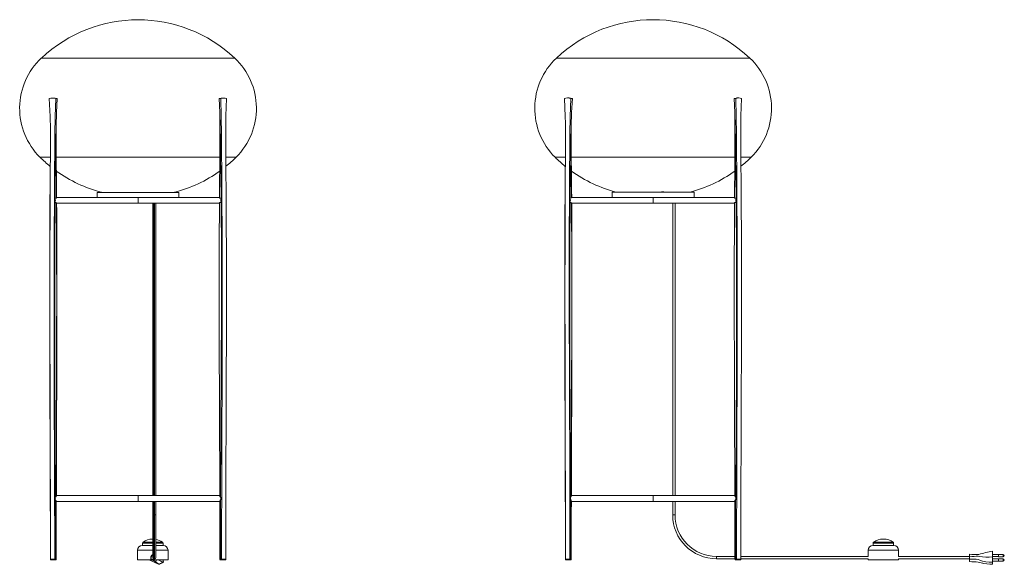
# Model space of a CAD drawing. Header units: millimetres. Extents: x -812 to 874, y -1545 to 378.
# Tile 1 of 2: x -810 to 874, y -1545 to -614. Entities that reach past the tile are written whole.
import ezdxf

# ---------------------------------------------------------------- set-up
doc = ezdxf.new("R2010")
doc.units = ezdxf.units.MM

msp = doc.modelspace()

# ---------------------------------------------------------------- linework, layer by layer
at = {"color": 8, "linetype": 'Continuous', "lineweight": 15}
for p, q in [((-773.2, -679.6), (-442.2, -679.6)), ((107.9, -679.6), (438.9, -679.6)), ((-775.5, -849), (-758, -849)), ((-747.8, -849), (-467.8, -849)), ((-457.4, -849), (-440, -849)), ((105.6, -849), (123.2, -849)), ((133.4, -849), (413.4, -849)), ((423.7, -849), (441.2, -849)), ((291.3, -908), (291.3, -907.8)), ((309, -917.8), (302.4, -917.8)), ((-580.5, -927.8), (-580.5, -1427.8)), ((-579.5, -927.8), (-579.5, -1427.8)), ((-582.6, -1509.2), (-600, -1509.2)), ((-599.2, -1507.6), (-582.6, -1507.6)), ((-577.5, -1507.6), (-565.9, -1507.6)), ((-565, -1509.2), (-577.5, -1509.2)), ((684.9, -1509.2), (649.9, -1509.2)), ((650.7, -1507.6), (684.1, -1507.6)), ((-582.5, -1521.3), (-608.5, -1521.3)), ((-585.6, -1531.6), (-584.7, -1532)), ((-583, -1528.9), (-583, -1528.9)), ((-556.5, -1521.3), (-577.5, -1521.3)), ((693.4, -1521.2), (641.4, -1521.2)), ((693.2, -1531.7), (693.3, -1531.7)), ((854.1, -1523), (854.1, -1522.9)), ((872.3, -1532.3), (872.3, -1528.4)), ((-585.4, -1537.1), (-585.2, -1537.1)), ((872.3, -1539.8), (872.3, -1535.9))]:
    msp.add_line(p, q, dxfattribs=at)
at = {"color": 7, "linetype": 'Continuous', "lineweight": 15}
for p, q in [((-751.4, -747.8), (-754.1, -747.8)), ((-748.5, -748.7), (-745.9, -748.7)), ((-469.2, -748.7), (-466.2, -748.7)), ((-461.2, -747.8), (-464.2, -747.8)), ((-457.6, -778.2), (-456.3, -748.7)), ((129.8, -747.7), (127.1, -747.7)), ((132.6, -748.7), (135.3, -748.7)), ((412, -748.7), (414.9, -748.7)), ((419.9, -747.7), (416.9, -747.7)), ((423.5, -778.2), (424.9, -748.7)), ((-677.7, -909.1), (-677.7, -917.8)), ((-677.7, -909.1), (-537.7, -909.1)), ((-537.7, -917.8), (-537.7, -909.1)), ((203.4, -909), (203.4, -917.7)), ((203.4, -909), (343.4, -909)), ((287.6, -908), (291.3, -908)), ((291.3, -908), (291.2, -907.5)), ((343.4, -917.7), (343.4, -909)), ((-747.3, -917.8), (-468.4, -917.8)), ((-607.7, -917.8), (-607.7, -927.8)), ((133.8, -917.7), (412.7, -917.7)), ((273.4, -927.7), (273.4, -917.7)), ((415.6, -926.4), (416, -1013)), ((-749.7, -926.6), (-750.1, -997.9)), ((-747.3, -927.8), (-468.5, -927.8)), ((-582.5, -927.8), (-582.5, -1427.8)), ((-577.5, -1427.8), (-577.5, -927.8)), ((-465.6, -926.5), (-465.1, -1013)), ((131.4, -926.5), (131, -997.8)), ((133.9, -927.7), (412.7, -927.7)), ((306.9, -927.7), (306.9, -1427.7)), ((310.9, -927.7), (310.9, -1427.7)), ((-749.5, -1434.8), (-749.5, -1430.6)), ((-467.9, -1427.8), (-747.6, -1427.8)), ((-607.7, -1437.8), (-607.7, -1427.8)), ((-465.9, -1430.6), (-465.9, -1434.8)), ((131.6, -1434.8), (131.6, -1430.6)), ((413.2, -1427.7), (133.5, -1427.7)), ((273.4, -1427.7), (273.4, -1437.7)), ((415.2, -1430.6), (415.2, -1434.8)), ((-747.7, -1437.8), (-467.9, -1437.8)), ((-582.5, -1437.8), (-582.5, -1533.8)), ((-580.5, -1437.8), (-580.5, -1535.8)), ((-579.5, -1437.8), (-579.5, -1535.8)), ((-577.5, -1533.8), (-577.5, -1437.8)), ((133.5, -1437.7), (413.2, -1437.7)), ((306.9, -1437.7), (306.9, -1460.8)), ((310.9, -1437.7), (310.9, -1460.8)), ((-582.5, -1460.8), (-577.5, -1460.8)), ((306.9, -1460.8), (310.9, -1460.8)), ((-600.5, -1513.3), (-582.5, -1513.3)), ((-600, -1509.2), (-600, -1513.3)), ((-582.5, -1502.3), (-583.1, -1502.3)), ((-577.5, -1513.3), (-564.5, -1513.3)), ((-565, -1513.3), (-565, -1509.2)), ((649.4, -1513.2), (685.4, -1513.2)), ((649.9, -1509.2), (649.9, -1513.2)), ((667.9, -1502.2), (666.9, -1502.2)), ((684.9, -1513.2), (684.9, -1509.2)), ((-608.5, -1521.3), (-608.5, -1537.8)), ((-585.6, -1537.8), (-585.6, -1531.8)), ((-585.6, -1537.8), (-585.6, -1531.8)), ((-585.6, -1531.8), (-585.4, -1531.8)), ((-585.6, -1532.1), (-584.9, -1532.4)), ((-585.4, -1531.8), (-585.4, -1537.1)), ((-585.4, -1537.1), (-585.4, -1531.8)), ((-584.8, -1532.3), (-584.8, -1532.3)), ((-584.7, -1532), (-584.6, -1532)), ((-556.5, -1537.8), (-556.5, -1521.3)), ((381.9, -1535.8), (381.9, -1531.8)), ((381.9, -1531.8), (413.4, -1531.8)), ((423.4, -1531.8), (641.6, -1531.8)), ((641.4, -1521.2), (641.4, -1528.8)), ((641.6, -1531.7), (641.6, -1531.8)), ((693.2, -1531.8), (693.2, -1531.7)), ((693.2, -1531.8), (814.7, -1531.8)), ((693.3, -1531.7), (693.3, -1531.8)), ((693.4, -1528.8), (693.4, -1521.2)), ((814.7, -1540.6), (814.7, -1528.2)), ((814.8, -1528.1), (814.8, -1528.1)), ((814.8, -1532.3), (814.8, -1532.3)), ((854.1, -1522.9), (854.1, -1522.9)), ((854.2, -1523.1), (854.2, -1545.1)), ((864.2, -1528.4), (854.2, -1528.4)), ((854.2, -1532.2), (864.2, -1532.2)), ((872.3, -1528.4), (864.2, -1528.4)), ((864.2, -1532.3), (864.2, -1528.4)), ((864.2, -1532.3), (872.3, -1532.3)), ((874.2, -1530.3), (874.2, -1530.4)), ((-756.7, -1537.8), (-756.7, -1537.8)), ((-750.5, -1537.8), (-756.7, -1537.8)), ((-748.8, -1537.8), (-750.5, -1537.8)), ((-608.5, -1537.8), (-556.5, -1537.8)), ((-588.7, -1537.8), (-572.5, -1545.2)), ((-585.6, -1537.1), (-579.7, -1537.1)), ((-580.5, -1535.8), (-579.5, -1535.8)), ((-579.7, -1535.8), (-579.7, -1537.8)), ((-577.6, -1540.8), (-577.6, -1540.8)), ((-572.5, -1545.2), (-572.5, -1545.2)), ((-571.9, -1545.3), (-571.8, -1545.3)), ((-466.7, -1537.8), (-466.7, -1537.8)), ((-466.5, -1537.8), (-458.7, -1537.8)), ((-458.7, -1537.8), (-458.7, -1537.8)), ((130.6, -1537.7), (124.4, -1537.7)), ((132.3, -1537.7), (130.6, -1537.7)), ((381.9, -1535.8), (413.4, -1535.8)), ((414.4, -1537.7), (414.4, -1537.7)), ((414.6, -1537.7), (422.4, -1537.7)), ((422.4, -1537.7), (422.4, -1537.7)), ((423.4, -1535.8), (641.6, -1535.8)), ((641.6, -1535.8), (641.6, -1537.7)), ((641.6, -1537.7), (693.3, -1537.7)), ((693.2, -1535.8), (814.7, -1535.8)), ((693.2, -1537.7), (693.2, -1535.8)), ((693.3, -1535.8), (693.3, -1537.7)), ((814.8, -1536.6), (814.8, -1536.6)), ((814.8, -1540.7), (814.8, -1540.7)), ((864.2, -1535.9), (854.2, -1535.9)), ((854.2, -1539.8), (864.2, -1539.8)), ((872.3, -1535.9), (864.2, -1535.9)), ((864.2, -1535.9), (864.2, -1539.8)), ((864.2, -1539.8), (872.3, -1539.8)), ((874.2, -1537.8), (874.2, -1537.9))]:
    msp.add_line(p, q, dxfattribs=at)
at = {"color": 7, "linetype": 'Continuous', "lineweight": 15, "flags": 128}
for points in [[(-759.6, -748.7), (-758.1, -779.6), (-758, -783.5)], [(-745.9, -748.7), (-749.3, -747.9), (-751.4, -747.9)], [(-750, -1536.7), (-750.4, -1389.6), (-751, -1242.5), (-751.2, -1095.4), (-751.1, -998.3), (-750.7, -901.2), (-750.5, -870.7), (-750.2, -840.2), (-749.9, -809.7), (-749.4, -779.2), (-748.5, -748.7)], [(-745.9, -748.7), (-747.1, -772.6), (-747.8, -796.4), (-748.3, -820.2), (-748.7, -844.1), (-749.6, -919)], [(-464.2, -747.9), (-465.7, -747.9), (-469.2, -748.7)], [(-469.2, -748.7), (-468, -772.6), (-467.3, -796.4), (-466.9, -820.3), (-466.5, -844.1), (-465.6, -919.1)], [(-466.2, -748.7), (-465.5, -779.6), (-465.1, -810.5), (-464.8, -841.4), (-464.6, -872.2), (-464.4, -903.1), (-464.2, -934), (-464.1, -964.9), (-464, -995.8), (-464, -1092.8), (-464.1, -1189.9), (-464.6, -1363.4), (-465, -1536.7)], [(121.6, -748.7), (123.1, -779.6), (123.2, -783.5)], [(135.3, -748.7), (131.8, -747.9), (129.8, -747.8)], [(131.1, -1536.7), (130.7, -1389.6), (130.2, -1242.4), (129.9, -1095.3), (130, -998.2), (130.4, -901.2), (130.6, -870.7), (130.9, -840.2), (131.2, -809.7), (131.7, -779.2), (132.6, -748.7)], [(135.3, -748.7), (134, -772.5), (133.3, -796.4), (132.8, -820.2), (132.4, -844), (131.5, -919)], [(416.9, -747.8), (415.4, -747.8), (412, -748.7)], [(412, -748.7), (413.1, -772.5), (413.8, -796.4), (414.3, -820.2), (414.6, -844.1), (415.5, -919)], [(414.9, -748.7), (415.7, -779.6), (416.1, -810.4), (416.3, -841.3), (416.6, -872.2), (416.7, -903.1), (416.9, -933.9), (417, -964.8), (417.1, -995.7), (417.2, -1092.8), (417.1, -1189.9), (416.6, -1363.3), (416.1, -1536.7)], [(-758, -782.2), (-757.9, -787.8), (-757.8, -792.5), (-757.8, -796.3), (-757.8, -799.7), (-757.7, -803.1), (-757.7, -816.8), (-757.7, -829.8), (-757.8, -843.5), (-757.8, -849), (-757.8, -853.5), (-757.8, -857), (-757.9, -859.7), (-757.9, -863), (-757.9, -868.5), (-757.9, -875.1), (-758, -883), (-758, -894.3), (-758.1, -905.6), (-758.1, -916.8), (-758.2, -928), (-758.2, -938.8), (-758.3, -946.6), (-758.3, -953.5), (-758.3, -959.7), (-758.3, -965.1), (-758.3, -969.9), (-758.4, -978.1), (-758.4, -987.6), (-758.4, -998.3), (-758.4, -1010.2), (-758.5, -1022.1), (-758.5, -1044.9), (-758.5, -1067.2), (-758.5, -1093.6), (-758.5, -1120.2), (-758.5, -1147.6), (-758.4, -1157.2), (-758.4, -1167), (-758.4, -1176.9), (-758.4, -1187.1), (-758.4, -1197.4), (-758.3, -1207.9), (-758.3, -1217.7), (-758.3, -1225.6), (-758.3, -1232.7), (-758.3, -1238.8), (-758.2, -1244.6), (-758.2, -1251.1), (-758.2, -1258.2), (-758.2, -1268.7), (-758.1, -1280.3), (-758.1, -1292.1), (-758.1, -1303.9), (-758, -1315.6), (-758, -1327.2), (-758, -1339), (-758, -1351.1), (-757.9, -1357.3), (-757.9, -1363.6), (-757.9, -1369.9), (-757.9, -1376.4), (-757.9, -1382.6), (-757.9, -1386.9), (-757.9, -1390.6), (-757.9, -1393.6), (-757.9, -1396), (-757.9, -1397.8), (-757.8, -1400.7), (-757.8, -1404.7), (-757.8, -1409.8), (-757.8, -1415.2), (-757.8, -1420.7), (-757.8, -1426.2), (-757.8, -1431.9), (-757.8, -1439.9), (-757.8, -1448.2), (-757.8, -1457.3), (-757.8, -1467.7), (-757.7, -1479.4), (-757.7, -1492.2), (-757.7, -1506.1), (-757.7, -1521.3), (-757.7, -1536.8)], [(-747.3, -918.2), (-747.3, -909.8), (-747.4, -900.4), (-747.4, -892), (-747.5, -884.6), (-747.5, -878.1), (-747.5, -872.7), (-747.6, -868.3), (-747.6, -864.9), (-747.6, -861.9), (-747.6, -859.1), (-747.6, -856.1), (-747.6, -852.8), (-747.6, -848.6), (-747.7, -843.6), (-747.7, -837.1), (-747.7, -830.5), (-747.7, -824.4), (-747.7, -818.8), (-747.7, -813.7), (-747.7, -808.9), (-747.7, -804.8), (-747.7, -800.7), (-747.7, -796.3), (-747.7, -793.5), (-747.7, -790.3), (-747.6, -786.5), (-747.5, -782.2)], [(-467.8, -777.2), (-467.7, -782.8), (-467.7, -787.5), (-467.7, -791.4), (-467.7, -794.9), (-467.7, -798.2), (-467.7, -802.2), (-467.7, -806.7), (-467.7, -811.9), (-467.7, -816.4), (-467.7, -820.9), (-467.8, -824.5), (-467.8, -827.1), (-467.8, -828.9), (-467.8, -830.6), (-467.8, -832.7), (-467.8, -836.9), (-467.9, -842.1), (-467.9, -848.3), (-468, -855.6), (-468, -863.8), (-468.1, -873.1), (-468.2, -883.4), (-468.2, -894.7), (-468.3, -907), (-468.4, -918.3)], [(-457.7, -1536.8), (-457.7, -1525.7), (-457.7, -1514.9), (-457.7, -1505.4), (-457.7, -1497.1), (-457.7, -1490.1), (-457.7, -1484.3), (-457.6, -1480.8), (-457.6, -1478), (-457.6, -1475.9), (-457.6, -1474.4), (-457.6, -1470.9), (-457.6, -1466.5), (-457.6, -1461.2), (-457.6, -1455.5), (-457.6, -1449.3), (-457.6, -1440.5), (-457.5, -1430.9), (-457.5, -1421.1), (-457.5, -1408.1), (-457.4, -1395.4), (-457.4, -1383), (-457.4, -1370.9), (-457.3, -1361.8), (-457.3, -1353.4), (-457.3, -1345.6), (-457.2, -1338.4), (-457.2, -1331.4), (-457.2, -1323.8), (-457.2, -1315.4), (-457.1, -1306.3), (-457.1, -1296.5), (-457, -1265), (-456.9, -1234.4), (-456.8, -1204.8), (-456.7, -1175.9), (-456.6, -1146.9), (-456.6, -1117.9), (-456.6, -1088.8), (-456.6, -1059.8), (-456.6, -1030.7), (-456.7, -1001.6), (-456.8, -971.8), (-456.9, -941.3), (-457, -926.5), (-457.1, -912.4), (-457.2, -898.2), (-457.3, -883), (-457.4, -867), (-457.5, -850.9), (-457.6, -844.9), (-457.6, -839.1), (-457.6, -834.2), (-457.7, -830.5), (-457.7, -828.4), (-457.7, -825.9), (-457.7, -822.8), (-457.7, -818.9), (-457.7, -814.3), (-457.8, -809.4), (-457.8, -804.5), (-457.8, -799.6), (-457.8, -796.5), (-457.8, -793.3), (-457.8, -789.1), (-457.7, -783.7), (-457.6, -777.2)], [(123.1, -782.1), (123.3, -787.8), (123.3, -792.5), (123.4, -796.2), (123.4, -799.7), (123.4, -803.1), (123.4, -816.8), (123.4, -829.7), (123.4, -843.5), (123.3, -849), (123.3, -853.5), (123.3, -856.9), (123.3, -859.7), (123.3, -863), (123.2, -868.4), (123.2, -875), (123.2, -882.9), (123.1, -894.3), (123.1, -905.6), (123, -916.8), (123, -927.9), (122.9, -938.8), (122.9, -946.5), (122.9, -953.5), (122.8, -959.7), (122.8, -965.1), (122.8, -969.8), (122.8, -978.1), (122.7, -987.6), (122.7, -998.3), (122.7, -1010.1), (122.7, -1022), (122.6, -1044.9), (122.6, -1067.2), (122.6, -1093.6), (122.6, -1120.2), (122.7, -1147.6), (122.7, -1157.2), (122.7, -1166.9), (122.7, -1176.9), (122.7, -1187), (122.8, -1197.4), (122.8, -1207.9), (122.8, -1217.6), (122.8, -1225.6), (122.9, -1232.6), (122.9, -1238.7), (122.9, -1244.6), (122.9, -1251.1), (122.9, -1258.2), (123, -1268.7), (123, -1280.2), (123, -1292), (123.1, -1303.8), (123.1, -1315.5), (123.1, -1327.2), (123.1, -1339), (123.2, -1351), (123.2, -1357.2), (123.2, -1363.5), (123.2, -1369.9), (123.2, -1376.3), (123.2, -1382.6), (123.3, -1386.9), (123.3, -1390.5), (123.3, -1393.5), (123.3, -1395.9), (123.3, -1397.8), (123.3, -1400.7), (123.3, -1404.7), (123.3, -1409.7), (123.3, -1415.1), (123.3, -1420.6), (123.3, -1426.2), (123.3, -1431.8), (123.3, -1439.9), (123.4, -1448.1), (123.4, -1457.2), (123.4, -1467.7), (123.4, -1479.4), (123.4, -1492.1), (123.4, -1506.1), (123.4, -1521.3), (123.4, -1536.7)], [(133.8, -918.1), (133.8, -909.8), (133.7, -900.3), (133.7, -891.9), (133.7, -884.5), (133.6, -878.1), (133.6, -872.7), (133.6, -868.3), (133.6, -864.9), (133.5, -861.8), (133.5, -859), (133.5, -856.1), (133.5, -852.7), (133.5, -848.6), (133.5, -843.6), (133.4, -837.1), (133.4, -830.5), (133.4, -824.3), (133.4, -818.7), (133.4, -813.6), (133.4, -808.9), (133.4, -804.7), (133.4, -800.7), (133.5, -796.3), (133.4, -793.4), (133.4, -790.2), (133.5, -786.5), (133.7, -782.1)], [(413.3, -777.1), (413.4, -782.7), (413.5, -787.4), (413.5, -791.4), (413.5, -794.9), (413.5, -798.1), (413.5, -802.1), (413.5, -806.6), (413.4, -811.9), (413.4, -816.4), (413.4, -820.9), (413.4, -824.4), (413.4, -827.1), (413.3, -828.8), (413.3, -830.5), (413.3, -832.7), (413.3, -836.9), (413.3, -842.1), (413.2, -848.3), (413.2, -855.5), (413.1, -863.8), (413, -873), (413, -883.3), (412.9, -894.6), (412.8, -906.9), (412.7, -918.3)], [(423.4, -1536.7), (423.4, -1525.7), (423.4, -1514.9), (423.4, -1505.3), (423.5, -1497), (423.5, -1490), (423.5, -1484.2), (423.5, -1480.7), (423.5, -1477.9), (423.5, -1475.8), (423.5, -1474.4), (423.5, -1470.9), (423.5, -1466.4), (423.5, -1461.2), (423.5, -1455.4), (423.5, -1449.2), (423.6, -1440.4), (423.6, -1430.9), (423.6, -1421), (423.7, -1408), (423.7, -1395.3), (423.7, -1382.9), (423.8, -1370.8), (423.8, -1361.8), (423.8, -1353.3), (423.9, -1345.5), (423.9, -1338.3), (423.9, -1331.3), (423.9, -1323.8), (424, -1315.4), (424, -1306.2), (424, -1296.5), (424.2, -1264.9), (424.3, -1234.3), (424.4, -1204.8), (424.4, -1175.8), (424.5, -1146.8), (424.6, -1117.8), (424.6, -1088.7), (424.6, -1059.7), (424.5, -1030.6), (424.5, -1001.6), (424.4, -971.8), (424.2, -941.3), (424.1, -926.4), (424.1, -912.4), (424, -898.2), (423.9, -882.9), (423.7, -866.9), (423.6, -850.8), (423.6, -844.8), (423.5, -839), (423.5, -834.2), (423.5, -830.5), (423.5, -828.3), (423.5, -825.9), (423.4, -822.7), (423.4, -818.8), (423.4, -814.2), (423.4, -809.3), (423.4, -804.4), (423.3, -799.5), (423.3, -796.4), (423.3, -793.2), (423.4, -789), (423.4, -783.7), (423.5, -777.1)], [(-758, -864.5), (-758.1, -867.9), (-758.1, -874.8), (-758.2, -882.7), (-758.2, -889.5), (-758.3, -895.2), (-758.3, -901.4), (-758.3, -908.4), (-758.4, -916.3), (-758.4, -925), (-758.5, -934.4), (-758.5, -943.7), (-758.6, -964.9), (-758.7, -984.9), (-758.9, -1064.5), (-758.8, -1144.2), (-758.8, -1164.4), (-758.7, -1184.7), (-758.7, -1205), (-758.6, -1225.3), (-758.5, -1245.9), (-758.5, -1253.8), (-758.5, -1261.8), (-758.5, -1270), (-758.4, -1278.3), (-758.4, -1286.7), (-758.4, -1294.4), (-758.3, -1301.1), (-758.3, -1307.1), (-758.3, -1312.5), (-758.3, -1317.3), (-758.3, -1322.5), (-758.2, -1329.7), (-758.2, -1337.7), (-758.2, -1346.7), (-758.1, -1356.3), (-758.1, -1365.7), (-758.1, -1375.1), (-758, -1389.5), (-758, -1403.6), (-757.9, -1417.8), (-757.9, -1431.7), (-757.9, -1446.1), (-757.9, -1451.9), (-757.8, -1457.4), (-757.8, -1461.9), (-757.8, -1465.5), (-757.8, -1467.6), (-757.8, -1469.2), (-757.8, -1470.4), (-757.8, -1471.9), (-757.8, -1474.2), (-757.8, -1477.2), (-757.8, -1480.9), (-757.8, -1487.1), (-757.8, -1494.6), (-757.8, -1503.4), (-757.7, -1513.5), (-757.7, -1525), (-757.7, -1536.8)], [(-747, -917.8), (-747.1, -906.3), (-747.2, -893.1), (-747.3, -880.6), (-747.4, -872.7)], [(123.1, -864.5), (123.1, -867.9), (123, -874.7), (123, -882.7), (122.9, -889.5), (122.9, -895.2), (122.8, -901.4), (122.8, -908.4), (122.7, -916.3), (122.7, -925), (122.6, -934.4), (122.6, -943.7), (122.5, -964.8), (122.4, -984.8), (122.2, -1064.5), (122.3, -1144.1), (122.3, -1164.4), (122.4, -1184.7), (122.5, -1204.9), (122.5, -1225.2), (122.6, -1245.9), (122.6, -1253.7), (122.6, -1261.8), (122.7, -1269.9), (122.7, -1278.3), (122.7, -1286.7), (122.8, -1294.4), (122.8, -1301), (122.8, -1307), (122.8, -1312.4), (122.9, -1317.3), (122.9, -1322.5), (122.9, -1329.6), (122.9, -1337.6), (123, -1346.6), (123, -1356.2), (123, -1365.7), (123.1, -1375), (123.1, -1389.4), (123.2, -1403.5), (123.2, -1417.7), (123.2, -1431.7), (123.3, -1446.1), (123.3, -1451.8), (123.3, -1457.3), (123.3, -1461.9), (123.3, -1465.5), (123.3, -1467.6), (123.3, -1469.1), (123.3, -1470.3), (123.3, -1471.8), (123.3, -1474.1), (123.3, -1477.1), (123.3, -1480.9), (123.3, -1487), (123.4, -1494.5), (123.4, -1503.3), (123.4, -1513.5), (123.4, -1524.9), (123.4, -1536.7)], [(134.1, -917.7), (134, -906.2), (133.9, -893), (133.8, -880.6), (133.8, -872.6)], [(-749.6, -919), (-749.7, -919.3), (-749.8, -919.4), (-749.9, -919.5), (-750.1, -919.5)], [(-750.1, -919.5), (-750.1, -923.5), (-750.1, -926.1)], [(-750.1, -926.1), (-749.9, -926.1), (-749.8, -926.1), (-749.7, -926.3), (-749.7, -926.6)], [(-747.4, -918.2), (-747.4, -918.3), (-747.9, -918.8), (-748.9, -919.1), (-749.6, -919)], [(-465.6, -919.1), (-466.8, -919.3), (-467.7, -919.1), (-468.3, -918.6), (-468.4, -918.3)], [(-468.4, -927.2), (-468.3, -926.9), (-467.7, -926.5), (-466.7, -926.3), (-465.6, -926.5)], [(-465.6, -926.5), (-465.5, -926.2), (-465.3, -926.1)], [(-465.3, -926.1), (-465.4, -922), (-465.4, -919.5)], [(131.1, -919.4), (131, -923.4), (131, -926.1)], [(131, -926.1), (131.2, -926), (131.3, -926.1), (131.4, -926.2), (131.4, -926.5)], [(131.5, -919), (131.5, -919.3), (131.4, -919.4), (131.2, -919.4), (131.1, -919.4)], [(133.8, -918.1), (133.8, -918.3), (133.3, -918.7), (132.2, -919), (131.5, -919)], [(412.7, -927.1), (412.8, -926.9), (413.4, -926.4), (414.5, -926.2), (415.6, -926.4)], [(415.5, -919), (414.3, -919.2), (413.4, -919), (412.8, -918.5), (412.8, -918.3)], [(415.6, -926.4), (415.6, -926.1), (415.8, -926.1)], [(415.8, -919.4), (415.8, -923.4), (415.8, -926.1)], [(-749.7, -926.6), (-748.6, -926.5), (-747.6, -926.9), (-747.3, -927.3), (-747.3, -927.4)], [(-747.6, -1428.6), (-747.6, -1425.7), (-747.6, -1419), (-747.6, -1413.1), (-747.6, -1408.1), (-747.6, -1403.9), (-747.6, -1400.7), (-747.6, -1398.1), (-747.6, -1390.5), (-747.6, -1381.5), (-747.5, -1372.4), (-747.5, -1362.2), (-747.5, -1351.3), (-747.5, -1340.4), (-747.4, -1329.4), (-747.4, -1318.5), (-747.4, -1307.7), (-747.3, -1296.9), (-747.3, -1286.2), (-747.3, -1275.9), (-747.3, -1266.5), (-747.2, -1257.9), (-747.2, -1250.2), (-747.2, -1243.4), (-747.2, -1236.9), (-747.2, -1229.5), (-747.1, -1221.3), (-747.1, -1212.3), (-747.1, -1201.3), (-747.1, -1189.7), (-747, -1178.2), (-747, -1167), (-747, -1156.1), (-747, -1132.1), (-746.9, -1108.7), (-746.9, -1085.4), (-746.9, -1062.1), (-747, -1038.4), (-747, -1029.5), (-747, -1020.6), (-747, -1011.6), (-747, -1002.6), (-747, -993.2), (-747.1, -982.9), (-747.1, -969.8), (-747.2, -955.5), (-747.2, -939.9), (-747.3, -927.4)], [(-747.5, -1427.8), (-747.5, -1418.5), (-747.5, -1404.8), (-747.4, -1392.3), (-747.4, -1381), (-747.4, -1370.9), (-747.3, -1361.9), (-747.3, -1354.1), (-747.3, -1347.9), (-747.3, -1342.8), (-747.2, -1338.6), (-747.2, -1335.4), (-747.2, -1332.1), (-747.2, -1328.5), (-747.2, -1320), (-747.1, -1310.3), (-747.1, -1299.3), (-747.1, -1287.3), (-747, -1275.5), (-746.9, -1254.9), (-746.9, -1235.2), (-746.8, -1216.2), (-746.7, -1197.3), (-746.7, -1178.3), (-746.6, -1148.2), (-746.6, -1118.1), (-746.6, -1088), (-746.6, -1058.6), (-746.6, -1050.1), (-746.6, -1041.7), (-746.6, -1033.3), (-746.6, -1023.7), (-746.6, -1012.7), (-746.7, -1000.3), (-746.7, -987.4), (-746.8, -973.2), (-746.8, -957.8), (-746.9, -941.2), (-747, -927.8)], [(-468.5, -927.2), (-468.5, -939.6), (-468.6, -954.8), (-468.7, -969.1), (-468.7, -982.3), (-468.8, -994.5), (-468.8, -1005.5), (-468.8, -1015.5), (-468.8, -1024.5), (-468.8, -1032.6), (-468.9, -1042.7), (-468.9, -1052.8), (-468.9, -1063), (-468.9, -1073.3), (-468.9, -1083.7), (-468.9, -1115.2), (-468.8, -1146.8), (-468.8, -1178.3), (-468.7, -1195.2), (-468.7, -1212.1), (-468.6, -1228.9), (-468.5, -1246.2), (-468.5, -1257.4), (-468.5, -1268.9), (-468.4, -1280.6), (-468.4, -1292.5), (-468.3, -1304.2), (-468.3, -1314), (-468.3, -1322.7), (-468.2, -1330.4), (-468.2, -1334.3), (-468.2, -1338.1), (-468.2, -1343), (-468.2, -1349.2), (-468.1, -1355.9), (-468.1, -1363.7), (-468.1, -1372.6), (-468, -1382.6), (-468, -1393.6), (-468, -1405.8), (-467.9, -1419), (-467.9, -1428.7)], [(131.4, -926.5), (132.6, -926.5), (133.5, -926.9), (133.9, -927.3), (133.8, -927.3)], [(133.5, -1428.6), (133.5, -1425.6), (133.5, -1418.9), (133.5, -1413), (133.5, -1408), (133.5, -1403.9), (133.5, -1400.6), (133.5, -1398.1), (133.6, -1390.4), (133.6, -1381.4), (133.6, -1372.3), (133.6, -1362.1), (133.6, -1351.2), (133.7, -1340.4), (133.7, -1329.4), (133.7, -1318.5), (133.8, -1307.6), (133.8, -1296.8), (133.8, -1286.1), (133.8, -1275.8), (133.9, -1266.4), (133.9, -1257.8), (133.9, -1250.1), (133.9, -1243.3), (134, -1236.8), (134, -1229.5), (134, -1221.3), (134, -1212.2), (134, -1201.2), (134.1, -1189.6), (134.1, -1178.2), (134.1, -1167), (134.1, -1156), (134.2, -1132), (134.2, -1108.7), (134.2, -1085.4), (134.2, -1062), (134.2, -1038.3), (134.2, -1029.5), (134.2, -1020.6), (134.1, -1011.6), (134.1, -1002.5), (134.1, -993.1), (134.1, -982.9), (134, -969.7), (134, -955.4), (133.9, -939.9), (133.9, -927.3)], [(133.6, -1427.7), (133.6, -1418.4), (133.7, -1404.8), (133.7, -1392.3), (133.7, -1381), (133.8, -1370.8), (133.8, -1361.8), (133.8, -1354), (133.9, -1347.9), (133.9, -1342.7), (133.9, -1338.6), (133.9, -1335.3), (133.9, -1332), (133.9, -1328.5), (134, -1320), (134, -1310.2), (134, -1299.2), (134.1, -1287.3), (134.1, -1275.4), (134.2, -1254.9), (134.3, -1235.2), (134.3, -1216.1), (134.4, -1197.2), (134.4, -1178.3), (134.5, -1148.1), (134.6, -1118), (134.6, -1087.9), (134.6, -1058.5), (134.6, -1050), (134.6, -1041.6), (134.5, -1033.2), (134.5, -1023.6), (134.5, -1012.7), (134.5, -1000.3), (134.4, -987.4), (134.4, -973.2), (134.3, -957.8), (134.2, -941.1), (134.1, -927.7)], [(412.7, -927.1), (412.6, -939.5), (412.5, -954.8), (412.5, -969), (412.4, -982.2), (412.4, -994.4), (412.3, -1005.4), (412.3, -1015.4), (412.3, -1024.5), (412.3, -1032.5), (412.3, -1042.7), (412.3, -1052.8), (412.3, -1063), (412.2, -1073.3), (412.2, -1083.7), (412.3, -1115.1), (412.3, -1146.7), (412.4, -1178.3), (412.4, -1195.1), (412.5, -1212), (412.5, -1228.9), (412.6, -1246.2), (412.6, -1257.4), (412.7, -1268.8), (412.7, -1280.5), (412.8, -1292.5), (412.8, -1304.2), (412.8, -1314), (412.9, -1322.7), (412.9, -1330.3), (412.9, -1334.3), (412.9, -1338.1), (412.9, -1342.9), (413, -1349.1), (413, -1355.8), (413, -1363.6), (413.1, -1372.5), (413.1, -1382.5), (413.1, -1393.6), (413.2, -1405.7), (413.2, -1418.9), (413.2, -1428.7)], [(-750, -1197.3), (-750.1, -1190.6), (-750.1, -1183.8), (-750.1, -1177.4), (-750.1, -1172), (-750.2, -1164), (-750.2, -1153.7), (-750.2, -1141.6), (-750.2, -1130), (-750.3, -1119.1), (-750.3, -1108.2), (-750.3, -1097.3), (-750.3, -1087.2), (-750.3, -1077.1), (-750.3, -1066.7), (-750.3, -1061.5), (-750.3, -1056.2), (-750.3, -1050.7), (-750.2, -1045.2), (-750.2, -1040.3), (-750.2, -1035.8), (-750.2, -1032.2), (-750.2, -1028.2), (-750.2, -1023.6), (-750.2, -1018.4), (-750.2, -1013), (-750.1, -1007.4), (-750.1, -1001.6), (-750.1, -986.4), (-750, -972.1), (-749.9, -958.2)], [(131.1, -1197.3), (131.1, -1190.6), (131.1, -1183.7), (131, -1177.3), (131, -1171.9), (131, -1163.9), (130.9, -1153.7), (130.9, -1141.5), (130.9, -1130), (130.9, -1119), (130.9, -1108.1), (130.9, -1097.3), (130.9, -1087.1), (130.9, -1077), (130.9, -1066.6), (130.9, -1061.5), (130.9, -1056.1), (130.9, -1050.6), (130.9, -1045.1), (130.9, -1040.3), (130.9, -1035.7), (130.9, -1032.1), (130.9, -1028.2), (131, -1023.5), (131, -1018.4), (131, -1013), (131, -1007.4), (131, -1001.6), (131.1, -986.4), (131.1, -972), (131.2, -958.2)], [(-465.1, -1007), (-465.1, -1010.9), (-465.1, -1017.6), (-465.1, -1023.9), (-465.1, -1029.5), (-465, -1032.9), (-465, -1036.3), (-465, -1040.6), (-465, -1045.6), (-465, -1051.3), (-465, -1056.9), (-465, -1062.3), (-465, -1067.6), (-465, -1078), (-465, -1088.3), (-465, -1098.5), (-465, -1111.6), (-465, -1124.6), (-465, -1138.2), (-465, -1144.9), (-465.1, -1151.8), (-465.1, -1158.3), (-465.1, -1163.7), (-465.1, -1168.2), (-465.1, -1173), (-465.1, -1173.9)], [(416, -1006.9), (416, -1010.9), (416, -1017.5), (416.1, -1023.9), (416.1, -1029.4), (416.1, -1032.8), (416.1, -1036.3), (416.1, -1040.5), (416.1, -1045.5), (416.1, -1051.2), (416.1, -1056.8), (416.1, -1062.3), (416.2, -1067.5), (416.2, -1078), (416.2, -1088.2), (416.2, -1098.5), (416.1, -1111.5), (416.1, -1124.6), (416.1, -1138.1), (416.1, -1144.8), (416.1, -1151.8), (416.1, -1158.2), (416, -1163.7), (416, -1168.2), (416, -1172.9), (416, -1173.9)], [(-465.1, -1030.4), (-465, -1114.5), (-465.3, -1208.6), (-466.5, -1430.3)], [(416.1, -1030.3), (416.1, -1114.5), (415.9, -1208.5), (414.7, -1430.3)], [(-750, -1197), (-750, -1208.5), (-748.8, -1430.1)], [(131.1, -1196.9), (131.1, -1208.5), (132.4, -1430)], [(-748.8, -1430.1), (-748.1, -1429.7), (-747.6, -1428.7), (-747.7, -1428.6)], [(-467.8, -1428.7), (-467.9, -1429.1), (-467.4, -1429.9), (-466.8, -1430.3), (-466.5, -1430.3)], [(-466.5, -1430.3), (-466.1, -1430.6), (-465.9, -1430.6)], [(132.4, -1430), (133.1, -1429.6), (133.5, -1428.7), (133.5, -1428.6)], [(415.2, -1430.6), (414.9, -1430.5), (414.7, -1430.3)], [(-748.7, -1435.4), (-749.1, -1435), (-749.4, -1434.8), (-749.5, -1434.8)], [(-748.7, -1435.4), (-748.4, -1492.1), (-748.3, -1536.7)], [(-747.7, -1436.8), (-747.7, -1436.8), (-748, -1435.9), (-748.7, -1435.4)], [(-747.7, -1536.8), (-747.7, -1489.6), (-747.7, -1436.8)], [(-747.7, -1536.8), (-747.7, -1482.7), (-747.6, -1468.5), (-747.6, -1457.2), (-747.6, -1437.8)], [(-467.9, -1436.8), (-467.8, -1457.2), (-467.8, -1482.7), (-467.7, -1536.8)], [(-466.5, -1435.1), (-466.8, -1492), (-466.9, -1536.7)], [(-465.9, -1434.8), (-466.3, -1434.9), (-466.5, -1435.1)], [(132.4, -1435.3), (132.1, -1434.9), (131.7, -1434.8), (131.6, -1434.8)], [(132.4, -1435.3), (132.7, -1492.1), (132.9, -1536.7)], [(133.5, -1436.8), (133.5, -1436.8), (133.1, -1435.8), (132.4, -1435.3)], [(133.4, -1536.7), (133.4, -1489.5), (133.5, -1436.8)], [(133.4, -1536.7), (133.5, -1482.7), (133.5, -1468.4), (133.5, -1457.1), (133.6, -1437.7)], [(413.2, -1436.7), (413.3, -1457.1), (413.3, -1482.7), (413.4, -1536.7)], [(413.3, -1436.7), (413.3, -1436.3), (413.8, -1435.5), (414.4, -1435.1), (414.6, -1435.1)], [(414.6, -1435.1), (414.4, -1492), (414.2, -1536.7)], [(414.6, -1435.1), (415, -1434.8), (415.2, -1434.8)], [(-585.4, -1533.6), (-585, -1532.6), (-584.8, -1532.3)], [(-584.8, -1532.3), (-584.8, -1532.3), (-584.8, -1532.3), (-584.8, -1532.4), (-584.8, -1532.4), (-584.8, -1532.4), (-584.8, -1532.4)], [(641.4, -1528.8), (641.4, -1528.8), (641.4, -1529.1), (641.5, -1529.6), (641.5, -1530.4), (641.6, -1531.4), (641.6, -1531.7)], [(693.2, -1531.7), (693.3, -1530.7), (693.3, -1529.9), (693.4, -1529.2), (693.4, -1528.8), (693.4, -1528.8), (693.4, -1529.1), (693.3, -1529.6), (693.3, -1530.4), (693.3, -1531.4), (693.3, -1531.7)], [(814.7, -1532.3), (814.7, -1532.3), (814.7, -1532.3), (814.7, -1532.3), (814.8, -1532.3), (814.8, -1532.3), (814.8, -1532.3)], [(814.8, -1528.1), (814.8, -1528.1), (814.8, -1528.8), (814.8, -1529.7), (814.8, -1530.2), (814.8, -1531.8), (814.8, -1532.3)], [(830.7, -1528.3), (829.7, -1528.6), (826.3, -1528.8), (822.5, -1528.6), (818.6, -1528.3), (814.8, -1528.1)], [(854.1, -1532.6), (848.1, -1533), (842.4, -1532.9), (837.1, -1532.6), (832.3, -1532), (829.7, -1531.5), (826.3, -1531.3), (822.4, -1531.7), (818.6, -1532), (814.8, -1532.3)], [(814.8, -1532.3), (814.8, -1532.3), (814.8, -1532.4), (814.8, -1534.4), (814.8, -1535.8), (814.8, -1536.6), (814.8, -1536.6)], [(854.1, -1532.6), (854.1, -1532.6), (854.1, -1532.2), (854.1, -1530.9), (854.1, -1525.5), (854.1, -1523)], [(-750, -1536.7), (-750, -1536.9), (-750, -1537.1), (-750.1, -1537.3), (-750.2, -1537.5), (-750.2, -1537.6), (-750.3, -1537.7), (-750.4, -1537.7), (-750.5, -1537.8)], [(-750, -1536.7), (-750, -1536.7), (-749.5, -1536.7), (-749, -1536.7), (-748.3, -1536.7)], [(-572.5, -1545.2), (-572.4, -1545), (-573, -1544.4), (-574.3, -1543.5), (-576.2, -1542.3), (-577.7, -1541.5), (-578.4, -1541), (-578.1, -1540.9), (-577.9, -1540.8), (-577.6, -1540.8)], [(-577.7, -1540.6), (-577.7, -1540.6), (-577.6, -1540.7), (-577.6, -1540.7), (-577.6, -1540.8), (-577.6, -1540.8), (-577.6, -1540.8)], [(-576.1, -1537.8), (-576.6, -1538.7), (-576.8, -1539.2), (-577.6, -1540.8), (-577.6, -1540.8), (-577.6, -1540.8)], [(-571.8, -1545.3), (-571, -1544.9), (-570.3, -1544.5), (-569.6, -1544.1), (-567.6, -1543.1), (-565, -1541.7)], [(-571.7, -1545.2), (-571.2, -1545), (-569.2, -1544.1), (-567, -1543), (-564.7, -1541.9)], [(-565, -1541.7), (-564.7, -1541.5), (-564.5, -1541.2), (-564.5, -1540.8), (-564.8, -1539.3), (-565.1, -1538.3), (-565.2, -1537.8)], [(-564.2, -1540.8), (-564.6, -1539), (-565, -1537.8)], [(-466.9, -1536.7), (-466.9, -1536.7), (-466.5, -1536.7), (-466, -1536.7), (-465, -1536.7)], [(-465, -1536.7), (-465, -1536.9), (-465, -1537.1), (-464.9, -1537.3), (-464.9, -1537.5), (-464.8, -1537.6), (-464.7, -1537.7), (-464.6, -1537.7), (-464.5, -1537.8)], [(131.1, -1536.7), (131.1, -1536.9), (131.1, -1537.1), (131, -1537.2), (131, -1537.4), (130.9, -1537.5), (130.8, -1537.6), (130.7, -1537.7), (130.6, -1537.7)], [(131.1, -1536.7), (131.1, -1536.7), (131.7, -1536.7), (132.2, -1536.7), (132.9, -1536.7)], [(414.2, -1536.7), (414.2, -1536.7), (414.6, -1536.7), (415.1, -1536.7), (416.1, -1536.7)], [(416.1, -1536.7), (416.1, -1536.9), (416.2, -1537.1), (416.2, -1537.2), (416.3, -1537.4), (416.3, -1537.5), (416.4, -1537.6), (416.5, -1537.7), (416.6, -1537.7)], [(814.7, -1536.5), (814.7, -1536.5), (814.7, -1536.5), (814.7, -1536.6), (814.8, -1536.6), (814.8, -1536.6), (814.8, -1536.6)], [(854.1, -1541.9), (848.2, -1541.6), (842.4, -1541), (837.1, -1539.8), (832.3, -1538.3), (829.7, -1537.2), (826.3, -1536.6), (822.4, -1536.6), (818.6, -1536.6), (814.8, -1536.6)], [(814.8, -1536.6), (814.8, -1536.8), (814.8, -1538.6), (814.8, -1539.1), (814.8, -1540.7), (814.8, -1540.7)], [(837.4, -1543.5), (837.1, -1543.4), (832.3, -1542.3), (829.7, -1541.4), (826.3, -1540.9), (822.4, -1540.9), (818.6, -1540.8), (814.8, -1540.7)], [(854.1, -1540.7), (854.1, -1539), (854.1, -1536.1), (854.1, -1534.7), (854.1, -1533.3)], [(854.1, -1541.9), (854.1, -1541.9), (854.1, -1541.7), (854.1, -1541.4), (854.1, -1541.1), (854.1, -1540.8), (854.1, -1540.7)], [(854.1, -1545.2), (854.1, -1544.9), (854.1, -1544), (854.1, -1542.9), (854.1, -1541.9)]]:
    msp.add_lwpolyline(points, dxfattribs=at)
at = {"color": 8, "linetype": 'Continuous', "lineweight": 15, "flags": 128}
for points in [[(-584.8, -1532.4), (-584.9, -1532.6), (-585.4, -1533.8)], [(-584.7, -1532), (-584, -1530.6), (-583.3, -1529.1), (-583.2, -1529)], [(-583.1, -1528.9), (-583.2, -1529.2), (-583.9, -1530.6), (-584.6, -1532)], [(-757.7, -1536.8), (-757.7, -1536.8), (-757.2, -1536.8), (-756.2, -1536.8), (-754.8, -1536.8), (-753.2, -1536.8), (-751.5, -1536.8), (-750, -1536.7)], [(-588.7, -1537.8), (-583.7, -1540), (-578.1, -1542.6), (-572.5, -1545.2)], [(-577.6, -1540.8), (-577.8, -1540.7), (-578.5, -1540.4), (-581.4, -1539), (-584.1, -1537.8), (-584.2, -1537.8)], [(-583.9, -1537.8), (-582.1, -1538.6), (-577.7, -1540.6)], [(-577.7, -1540.6), (-576.9, -1539.1), (-576.7, -1538.7), (-576.2, -1537.8)], [(-467.7, -1536.8), (-467.6, -1536.8), (-466.9, -1536.7)], [(-467.7, -1536.8), (-467.7, -1536.8), (-467.2, -1536.8), (-466.2, -1536.8), (-465, -1536.8)], [(-465, -1536.7), (-465, -1536.7), (-463.8, -1536.8), (-462.1, -1536.8), (-460.5, -1536.8), (-459.1, -1536.8), (-458.2, -1536.8), (-457.7, -1536.8), (-457.8, -1536.8)], [(123.5, -1536.7), (123.5, -1536.7), (123.9, -1536.7), (124.9, -1536.7), (126.3, -1536.7), (127.9, -1536.7), (129.6, -1536.7), (131.1, -1536.7)], [(413.5, -1536.7), (413.6, -1536.7), (414.2, -1536.7)], [(413.5, -1536.7), (413.5, -1536.7), (413.9, -1536.7), (414.9, -1536.7), (416.1, -1536.7)], [(416.1, -1536.7), (416.1, -1536.7), (417.4, -1536.7), (419, -1536.7), (420.7, -1536.7), (422, -1536.7), (422.9, -1536.7), (423.4, -1536.7), (423.4, -1536.7)], [(854.1, -1545.2), (854.1, -1545.2), (854.1, -1545.2)]]:
    msp.add_lwpolyline(points, dxfattribs=at)
at = {"color": 7, "linetype": 'Continuous', "lineweight": 15}
for centre, radius, start, end in [((-607.7, -855), 241.1, 46.653, 133.347), ((273.4, -854.9), 241.1, 46.653, 133.347), ((-692.3, -765.4), 118, 133.347, 225.1308), ((-523.2, -765.4), 118, 314.8692, 46.653), ((188.9, -765.4), 118, 133.347, 225.1308), ((358, -765.4), 118, 314.8692, 46.653), ((-754, -764.1), 16.3, 70.1743, 109.8257), ((-461.3, -761.1), 13.3, 68.068, 111.932), ((127.1, -764), 16.3, 70.1743, 109.8257), ((419.9, -761), 13.3, 68.068, 111.932), ((-612.4, -685.2), 231.1, 225.1308, 230.9701), ((-603, -685.2), 231.1, 309.0722, 314.8692), ((268.7, -685.2), 231.1, 225.1308, 230.9701), ((278.1, -685.2), 231.1, 309.0722, 314.8692), ((-612.4, -685.2), 231.1, 234.203, 255.5512), ((-603, -685.2), 231.1, 284.4488, 305.7151), ((268.7, -685.2), 231.1, 234.203, 255.5512), ((278.1, -685.2), 231.1, 284.4488, 305.7151), ((-755.5, -922.7), 6.32, 359.2356, 30.5263), ((-755.5, -922.8), 6.28, 328.6876, 0.8204), ((-459.7, -922.8), 6.56, 149.8761, 210.8078), ((-465.2, -919.1), 0.403, 181.2466, 248.7767), ((125.7, -922.8), 6.28, 328.6876, 0.8204), ((125.6, -922.6), 6.32, 359.2356, 30.5263), ((421.2, -922.6), 6.32, 149.4737, 180.7644), ((421.2, -922.8), 6.28, 179.1796, 211.3124), ((415.9, -919), 0.403, 181.2466, 248.7767), ((-749.5, -1429.8), 0.831, 269.6863, 337.4839), ((-756, -1432.7), 6.77, 359.8261, 18.1903), ((-459.4, -1432.8), 6.88, 161.9175, 197.6568), ((131.6, -1429.7), 0.831, 269.6863, 337.4839), ((125.2, -1432.7), 6.77, 359.8261, 18.1903), ((414.8, -1428.7), 1.54, 177.856, 265.1), ((421.6, -1432.7), 6.77, 161.8097, 180.1739), ((-756, -1432.8), 6.79, 342.2577, 0.1617), ((-466.3, -1436.7), 1.53, 96.3922, 183.4386), ((125.2, -1432.7), 6.79, 342.2577, 0.1617), ((421.7, -1432.7), 6.79, 179.8383, 197.7423), ((381.9, -1460.8), 75, 180, 270), ((381.9, -1460.8), 71, 180, 270), ((-600.5, -1521.3), 8, 90, 180), ((-598, -1509.2), 2, 126.2476, 180), ((-582.8, -1530), 27.8, 90.5174, 126.2476), ((-582.3, -1530), 27.8, 53.7524, 80.1415), ((-567, -1509.2), 2, 0, 53.7524), ((-564.5, -1521.3), 8, 0, 90), ((649.4, -1521.2), 8, 90, 180), ((651.9, -1509.2), 2, 126.2476, 180), ((667.2, -1530), 27.8, 90.5174, 126.2476), ((667.7, -1530), 27.8, 53.7524, 89.4826), ((682.9, -1509.2), 2, 0, 53.7524), ((685.4, -1521.2), 8, 0, 90), ((-582.8, -1531.7), 2.84, 87.959, 181.2886), ((-582.8, -1531.7), 2.84, 87.9615, 181.2871), ((-582.8, -1531.7), 2.8, 87.2228, 182.1061), ((-582.5, -1531.7), 2.84, 87.957, 181.264), ((-482.6, -1582.2), 113.7, 153.834, 154.022), ((-493.7, -1576.7), 101.2, 153.8228, 154.0325), ((814.8, -1528.2), 0.122, 101.2991, 185.4803), ((894.3, -1754.2), 234.7, 99.8357, 105.7762), ((854.1, -1523), 0.1, 359.9408, 95.2763), ((854.1, -1523.1), 0.0964, 3.0394, 95.7741), ((688.2, -1534.6), 166, 0.474, 0.6935), ((854.1, -1532.7), 0.0963, 3.118, 95.8205), ((872.3, -1530.3), 1.9, 0, 90), ((872.3, -1530.4), 1.9, 270, 0), ((-756.7, -1536.8), 1, 180.6228, 270.0202), ((-749.2, -1536.8), 0.95, 273.5205, 3.3072), ((-748.7, -1536.8), 1, 269.9798, 0.6152), ((-748.7, -1536.8), 1, 269.9899, 0.4704), ((-580, -1534.1), 2.69, 158.0997, 276.9142), ((-580.5, -1533.8), 2, 180, 270), ((-579.5, -1533.8), 2, 270, 0), ((-699.6, -1810.6), 300.6, 63.3346, 65.1685), ((-572.1, -1544.3), 1, 245.2845, 294.7571), ((-565.1, -1541), 1, 295.2256, 15.3328), ((-466.7, -1536.8), 1, 180.5671, 270.0101), ((-466, -1536.8), 0.931, 175.2344, 264.5005), ((-458.7, -1536.8), 1, 269.9899, 0.4704), ((124.4, -1536.7), 1, 180.6228, 270.0202), ((124.4, -1536.7), 1, 180.5671, 270.0101), ((131.9, -1536.7), 0.95, 273.5205, 3.3072), ((132.4, -1536.7), 1, 269.9798, 0.6152), ((132.4, -1536.7), 1, 269.9899, 0.4704), ((414.4, -1536.7), 1, 180.5671, 270.0101), ((415.2, -1536.8), 0.931, 175.2344, 264.5005), ((422.4, -1536.7), 1, 269.9899, 0.4704), ((814.8, -1540.6), 0.123, 174.8316, 257.4105), ((855.3, -1454.6), 90.6, 256.7884, 269.3511), ((854.1, -1533.4), 0.114, 47.821, 101.5924), ((854.1, -1540.8), 0.116, 48.9687, 101.4096), ((854.1, -1541.8), 0.0955, 267.6317, 357.0158), ((854.1, -1545.1), 0.1, 270.3041, 0.0436), ((854.1, -1545.1), 0.0956, 268.1234, 357.1608), ((872.3, -1537.8), 1.9, 0, 90), ((872.3, -1537.9), 1.9, 270, 0)]:
    msp.add_arc(centre, radius, start, end, dxfattribs=at)
at = {"color": 8, "linetype": 'Continuous', "lineweight": 15}
for centre in [(-748.3, -1566.2), (132.9, -1566.2)]:
    msp.add_arc(centre, 29.5, 89.1039, 90.0453, dxfattribs=at)

doc.saveas('drawing.dxf')
